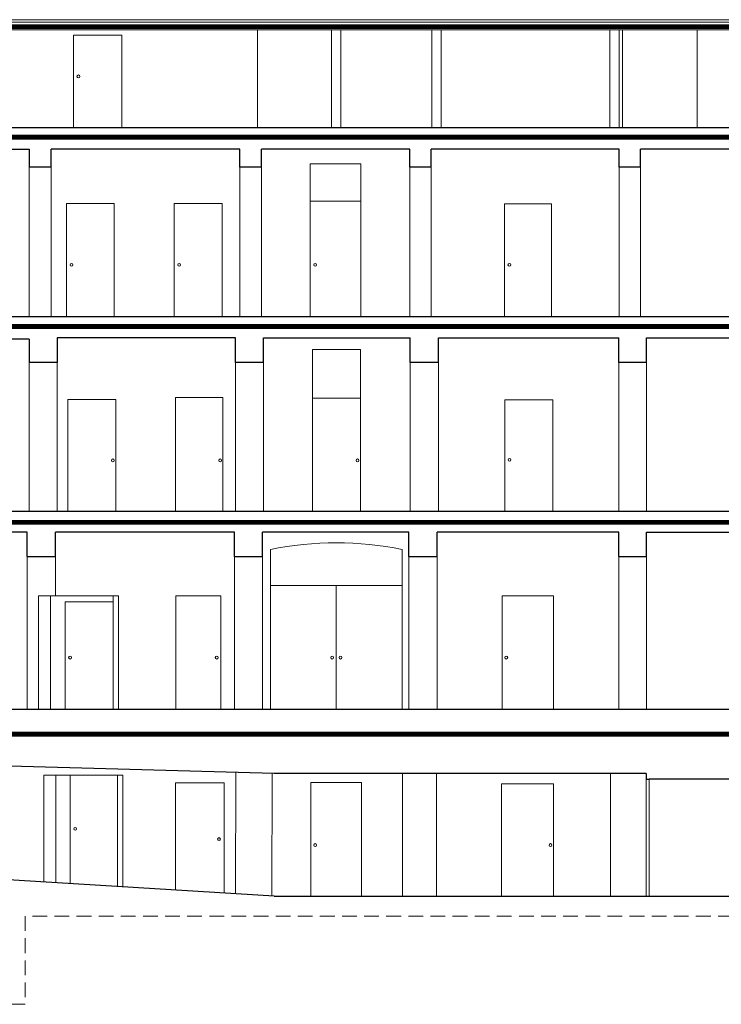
# Model space of a CAD drawing. Header units: millimetres. Extents: x -5254 to 173417, y -28809 to -6400.
# Tile 141 of 256: x 110231 to 111742, y -12780 to -10661. Entities that reach past the tile are written whole.
import ezdxf

# ---------------------------------------------------------------- set-up
doc = ezdxf.new("R2010")
doc.units = ezdxf.units.MM
doc.linetypes.add('HIDDEN', pattern=[9.525, 6.35, -3.175])
for name, color, linetype, lineweight in [('_MW_ppoż', 7, 'Continuous', 0), ('m_cienka', 7, 'Continuous', 5), ('m_stolarka', 7, 'Continuous', 9), ('m_widok', 7, 'Continuous', 9), ('m_ściany', 7, 'Continuous', 30)]:
    doc.layers.add(name, color=color, linetype=linetype, lineweight=lineweight)

msp = doc.modelspace()

# ---------------------------------------------------------------- linework, layer by layer
at = {"layer": '_MW_ppoż', "color": 6, "ltscale": 10, "const_width": 10.4}
msp.add_lwpolyline([(107801.85, -10675.52), (114038.14, -10675.52)], dxfattribs=at)
at = {"layer": '_MW_ppoż', "color": 12, "linetype": 'Continuous', "ltscale": 2, "const_width": 10.4}
msp.add_lwpolyline([(108910.69, -10913.47), (113259.87, -10913.47)], dxfattribs=at)
at = {"layer": '_MW_ppoż', "color": 94, "linetype": 'Continuous', "ltscale": 2, "const_width": 10.4}
for points in [[(108944.41, -11321.01), (112892.01, -11321.01)], [(112893.07, -11742.45), (108939.79, -11742.45)], [(108956.31, -12198.38), (112941.35, -12198.38)]]:
    msp.add_lwpolyline(points, dxfattribs=at)
at = {"layer": 'm_cienka', "linetype": 'HIDDEN', "ltscale": 5}
msp.add_lwpolyline([(114242.92, -12590.22), (110242.92, -12590.22), (110242.92, -12780.03), (107997.63, -12780.03), (107997.63, -12620.03), (107518.23, -12620.03)], dxfattribs=at)
at = {"layer": 'm_stolarka'}
for p, q in [((114097.63, -10660.52), (107713.13, -10660.52)), ((113226.19, -10665.52), (108952.19, -10665.52)), ((113226.19, -10682.52), (108952.19, -10682.52)), ((110346.63, -10893.52), (110346.63, -10693.52)), ((110346.63, -10693.52), (110450.63, -10693.52)), ((110450.63, -10693.52), (110450.63, -10893.52)), ((110902.63, -10893.52), (110902.63, -10682.52)), ((110922.63, -10893.52), (110922.63, -10682.52)), ((111118.63, -10893.52), (111118.63, -10682.52)), ((111138.63, -10893.52), (111138.63, -10682.52)), ((111501.63, -10893.52), (111501.63, -10682.52)), ((111521.63, -10893.52), (111521.63, -10682.52)), ((110856.63, -10971.12), (110965.63, -10971.12)), ((110856.63, -10971.12), (110856.63, -11051.12)), ((110965.63, -10971.12), (110965.63, -11051.12)), ((110331.63, -11299.12), (110331.63, -11056.12)), ((110331.63, -11056.12), (110434.63, -11056.12)), ((110434.63, -11056.12), (110434.63, -11299.12)), ((110563.63, -11299.12), (110563.63, -11056.12)), ((110563.63, -11056.12), (110666.63, -11056.12)), ((110666.63, -11056.12), (110666.63, -11299.12)), ((110856.63, -11051.12), (110965.63, -11051.12)), ((110856.63, -11051.12), (110856.63, -11299.12)), ((110965.63, -11051.12), (110965.63, -11299.12)), ((111274.63, -11299.12), (111274.63, -11057.12)), ((111274.63, -11057.12), (111375.63, -11057.12)), ((111375.63, -11057.12), (111375.63, -11299.12)), ((110964.63, -11370.12), (110861.63, -11370.12)), ((110861.63, -11370.12), (110861.63, -11719.12)), ((110964.63, -11719.12), (110964.63, -11370.12)), ((110437.63, -11478.12), (110334.63, -11478.12)), ((110334.63, -11478.12), (110334.63, -11719.12)), ((110437.63, -11719.12), (110437.63, -11478.12)), ((110668.63, -11474.12), (110566.63, -11474.12)), ((110566.63, -11474.12), (110566.63, -11719.12)), ((110668.63, -11719.12), (110668.63, -11474.12)), ((110964.63, -11475.12), (110861.63, -11475.12)), ((111378.63, -11479.12), (111275.63, -11479.12)), ((111275.63, -11479.12), (111275.63, -11719.12)), ((111378.63, -11719.12), (111378.63, -11479.12)), ((110770.63, -12144.72), (110770.63, -11800.72)), ((111054.63, -12144.72), (111054.63, -11800.72)), ((111054.63, -11878.72), (110770.63, -11878.72)), ((110912.63, -11878.72), (110912.63, -12144.72)), ((110567.13, -12144.72), (110567.13, -11900.72)), ((110567.13, -11900.72), (110664.13, -11900.72)), ((110664.13, -11900.72), (110664.13, -12144.72)), ((111269.63, -12144.72), (111269.63, -11900.72)), ((111269.63, -11900.72), (111380.63, -11900.72)), ((111380.63, -11900.72), (111380.63, -12144.72)), ((110328.63, -12144.72), (110328.63, -11913.72)), ((110328.63, -11913.72), (110432.13, -11913.72)), ((110339.45, -12520.38), (110339.6, -12286.97)), ((110339.6, -12286.97), (110441.63, -12286.97)), ((110671.13, -12303.22), (110566.13, -12303.22)), ((110566.13, -12303.22), (110566.13, -12534.22)), ((110670.95, -12540.61), (110671.13, -12303.22)), ((110967.13, -12302.22), (110858.13, -12302.22)), ((110858.13, -12302.22), (110858.13, -12547.22)), ((110967.13, -12547.22), (110967.13, -12302.22)), ((111380.13, -12305.22), (111268.13, -12305.22)), ((111268.13, -12305.22), (111268.13, -12547.22)), ((111380.13, -12547.22), (111380.13, -12305.22)), ((111580.13, -12295.22), (111580.13, -12547.22)), ((111586.13, -12295.22), (111586.13, -12547.22))]:
    msp.add_line(p, q, dxfattribs=at)
for centre in [(110357.27, -10782.52), (110342.27, -11188.12), (110574.27, -11188.12), (110867.27, -11188.12), (111285.27, -11188.12), (110431.38, -11609.12), (110662.38, -11609.12), (110958.38, -11609.12), (111285.7, -11608.12), (110339.27, -12033.72), (110655.12, -12033.72), (110903.62, -12033.72), (110921.64, -12033.72), (111278.64, -12033.72), (110350.46, -12402.4), (110660.04, -12424.22), (110867.29, -12437.22), (111373.88, -12437.22)]:
    msp.add_circle(centre, 3, dxfattribs=at)
msp.add_arc((110912.63, -12513.86), 727.14, 78.73863, 101.26137, dxfattribs=at)
at = {"layer": 'm_widok'}
for p, q in [((110742.63, -10893.52), (110742.63, -10682.52)), ((111528.63, -10893.52), (111528.63, -10682.52)), ((111689.63, -10893.52), (111689.63, -10682.52)), ((110251.63, -11299.12), (110251.63, -10978.12)), ((110298.63, -11299.12), (110298.63, -10978.12)), ((110704.63, -11299.12), (110704.63, -10978.12)), ((110751.63, -10978.12), (110751.63, -11299.12)), ((111070.63, -11299.12), (111070.63, -10978.12)), ((111116.63, -11299.12), (111116.63, -10978.12)), ((111521.63, -11299.12), (111521.63, -10978.12)), ((111567.63, -11299.12), (111567.63, -10978.12)), ((110251.63, -11719.12), (110251.63, -11398.12)), ((110311.63, -11719.12), (110311.63, -11398.12)), ((110695.63, -11719.12), (110695.63, -11398.12)), ((110755.63, -11719.12), (110755.63, -11398.12)), ((111071.63, -11719.12), (111071.63, -11398.12)), ((111132.63, -11719.12), (111132.63, -11398.12)), ((111520.63, -11719.12), (111520.63, -11398.12)), ((111580.63, -11719.12), (111580.63, -11398.12)), ((110246.63, -12144.72), (110246.63, -11815.72)), ((110307.63, -11815.72), (110307.63, -11900.72)), ((110693.63, -12144.72), (110693.63, -11815.72)), ((110753.63, -11815.72), (110753.63, -12144.72)), ((111068.63, -11815.72), (111068.63, -12144.72)), ((111129.63, -11815.72), (111129.63, -12144.72)), ((111520.63, -12144.72), (111520.63, -11815.72)), ((111580.63, -11815.72), (111580.63, -12144.72)), ((110271.63, -12144.72), (110271.63, -11900.72)), ((110271.63, -11900.72), (110443.63, -11900.72)), ((110297.13, -11900.72), (110297.13, -12144.72)), ((110432.13, -11900.72), (110432.13, -12144.72)), ((110443.63, -11900.72), (110443.63, -12144.72)), ((110453.13, -12286.95), (110283.13, -12286.95)), ((110283.13, -12286.95), (110283.13, -12516.95)), ((110308.63, -12286.95), (110308.59, -12518.5)), ((110441.63, -12286.95), (110441.36, -12526.6)), ((110452.84, -12527.3), (110453.13, -12286.95)), ((110695.76, -12542.13), (110696.24, -12280.91)), ((110774.13, -12547.05), (110774.24, -12283.08)), ((111055.13, -12547.22), (111055.13, -12283.22)), ((111128.13, -12547.22), (111128.13, -12283.22)), ((111503.13, -12283.22), (111503.13, -12547.22))]:
    msp.add_line(p, q, dxfattribs=at)
at = {"layer": 'm_ściany'}
for p, q in [((113257.19, -10893.52), (108951.63, -10893.52)), ((108935.63, -10939.12), (110251.63, -10939.12)), ((110251.63, -10939.12), (110251.63, -10978.12)), ((110298.63, -10978.12), (110298.63, -10939.12)), ((110704.63, -10939.12), (110298.63, -10939.12)), ((110704.63, -10978.12), (110704.63, -10939.12)), ((110751.63, -10978.12), (110751.63, -10939.12)), ((111070.63, -10939.12), (110751.63, -10939.12)), ((111070.63, -10978.12), (111070.63, -10939.12)), ((111116.63, -10978.12), (111116.63, -10939.12)), ((111521.63, -10939.12), (111116.63, -10939.12)), ((111521.63, -10978.12), (111521.63, -10939.12)), ((111567.63, -10978.12), (111567.63, -10939.12)), ((112881.63, -10939.12), (111567.63, -10939.12)), ((110298.63, -10978.12), (110251.63, -10978.12)), ((110751.63, -10978.12), (110704.63, -10978.12)), ((111116.63, -10978.12), (111070.63, -10978.12)), ((111567.63, -10978.12), (111521.63, -10978.12)), ((108578.63, -11299.12), (113395.69, -11299.12)), ((110251.63, -11348.12), (109235.63, -11348.12)), ((110251.63, -11348.12), (110251.63, -11398.12)), ((110695.63, -11345.12), (110311.63, -11345.12)), ((110311.63, -11345.12), (110311.63, -11398.12)), ((110695.63, -11398.12), (110695.63, -11345.12)), ((110755.63, -11398.12), (110755.63, -11345.12)), ((110755.63, -11345.12), (111071.63, -11345.12)), ((111071.63, -11398.12), (111071.63, -11345.12)), ((111132.63, -11398.12), (111132.63, -11345.12)), ((111132.63, -11345.12), (111520.63, -11345.12)), ((111520.63, -11398.12), (111520.63, -11345.12)), ((111580.63, -11398.12), (111580.63, -11345.12)), ((111580.63, -11345.12), (112599.69, -11345.12)), ((110311.63, -11398.12), (110251.63, -11398.12)), ((110755.63, -11398.12), (110695.63, -11398.12)), ((111132.63, -11398.12), (111071.63, -11398.12)), ((111580.63, -11398.12), (111520.63, -11398.12)), ((113244.69, -11719.12), (108570.63, -11719.12)), ((110246.63, -11763.72), (108939.63, -11763.72)), ((110246.63, -11815.72), (110246.63, -11763.72)), ((110307.63, -11815.72), (110307.63, -11763.72)), ((110693.63, -11763.72), (110307.63, -11763.72)), ((110693.63, -11815.72), (110693.63, -11763.72)), ((110753.63, -11815.72), (110753.63, -11763.72)), ((111068.63, -11763.72), (110753.63, -11763.72)), ((111068.63, -11815.72), (111068.63, -11763.72)), ((111129.63, -11815.72), (111129.63, -11763.72)), ((111520.63, -11763.72), (111129.63, -11763.72)), ((111520.63, -11815.72), (111520.63, -11763.72)), ((111580.63, -11763.72), (112892.13, -11763.72)), ((111580.63, -11815.72), (111580.63, -11763.72)), ((110246.63, -11815.72), (110307.63, -11815.72)), ((110693.63, -11815.72), (110753.63, -11815.72)), ((111068.63, -11815.72), (111129.63, -11815.72)), ((111520.63, -11815.72), (111580.63, -11815.72)), ((108543.63, -12144.72), (112764.63, -12144.72)), ((110779.13, -12283.22), (110176.13, -12266.42)), ((111580.13, -12283.22), (110779.13, -12283.22)), ((111580.13, -12283.22), (111580.13, -12295.22)), ((111580.13, -12295.22), (111586.13, -12295.22)), ((112988.13, -12295.22), (111586.13, -12295.22)), ((110779.13, -12547.22), (110176.13, -12510.42)), ((110779.13, -12547.22), (113991.13, -12547.22))]:
    msp.add_line(p, q, dxfattribs=at)

doc.saveas('drawing.dxf')
